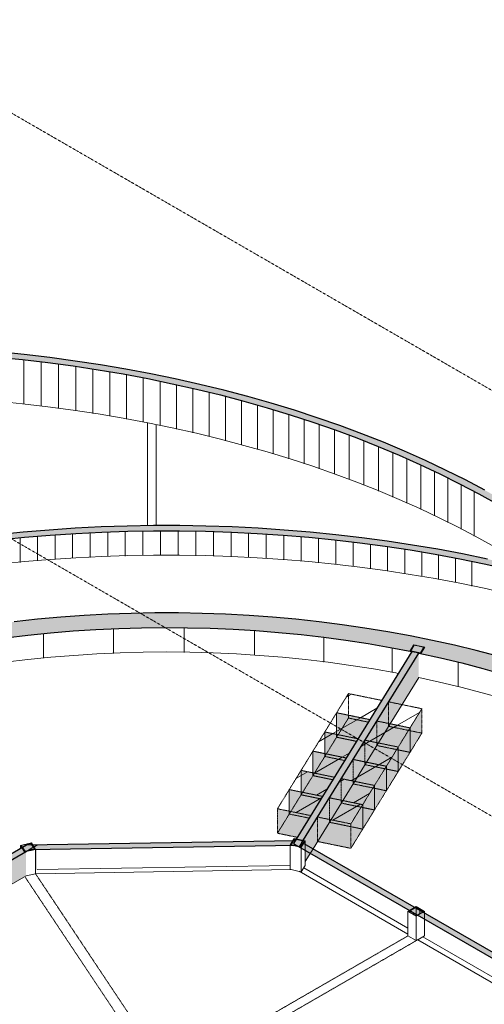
# Model space of a CAD drawing. Header units: millimetres. Extents: x 2807 to 348062, y -35711 to 43067.
# Tile 122 of 191: x 117972 to 125871, y 4544 to 21280. Entities that reach past the tile are written whole.
import ezdxf

# ---------------------------------------------------------------- set-up
doc = ezdxf.new("R2010")
doc.units = ezdxf.units.MM
for name, pattern in [('Hidden', [7.14375, 4.7625, -2.38125]), ('THO_hhidden', [2.5, 1.5, -1]), ('THO_hidden', [6, 3, -3])]:
    doc.linetypes.add(name, pattern=pattern)
doc.layers.add('A-DETL', color=7, linetype='Continuous', lineweight=13, true_color=0x00a600)
doc.layers.add('G-ANNO-SYMB', color=7, linetype='THO_hidden', lineweight=13, true_color=0xff8040)
for name, color, linetype, lineweight in [('A-FLOR', 7, 'Continuous', 18), ('A-GENM', 7, 'Continuous', 13), ('A-WALL', 7, 'Continuous', 25), ('A-WALL-PATT', 7, 'Continuous', 25), ('I-WALL', 7, 'Continuous', 18), ('S-COLS', 7, 'Continuous', 13)]:
    doc.layers.add(name, color=color, linetype=linetype, lineweight=lineweight)
pattern_1 = [(30, (3507, 1220.57), (-424.264, 244.949), [])]
pattern_2 = [(30, (89894.75, 1220.57), (-424.264, 244.949), [])]
pattern_3 = [(30, (3507.014, 1220.566), (-42.42629, 24.494494), []), (30, (3507.014, 1244.815), (-42.42629, 24.494494), [])]

# ---------------------------------------------------------------- blocks, each defined once
blk = doc.blocks.new('NLRS_01_GM_WPB_dummy placeholder_gen_tho - kast 600x600x2100-1975651-01 isometrie 1e verdieping _plotview_')
at = {"layer": 'A-GENM', "true_color": 0x808080}
h = blk.add_hatch(dxfattribs=at)
h.set_pattern_fill('FP_12', color=8, style=0, pattern_type=2)
h.set_pattern_definition(pattern_1)
h.paths.add_polyline_path([(38220, 9243), (38421, 9569), (37856, 9685), (37655, 9359)])
at = {"layer": 'A-GENM', "linetype": 'THO_hhidden', "true_color": 0xdcf8f8, "transparency": 33554636}
for points in [[(38220, 8827), (38421, 9153), (38421, 9569), (38220, 9243), (38220, 8946)], [(38220, 8827), (38220, 9243), (37655, 9359), (37655, 8943), (37984, 8875)]]:
    blk.add_hatch(color=7, dxfattribs=at).paths.add_polyline_path(points)
at = {"layer": 'A-GENM', "linetype": 'THO_hhidden'}
for p, q in [((37856, 9685), (37655, 9359)), ((38421, 9569), (37856, 9685)), ((38220, 9243), (38421, 9569)), ((38421, 9569), (38421, 9153)), ((37655, 9359), (38220, 9243)), ((38220, 8827), (38220, 9243)), ((38421, 9153), (38220, 8827))]:
    blk.add_line(p, q, dxfattribs=at)
at = {"layer": 'A-GENM', "color": 9, "linetype": 'THO_hhidden', "true_color": 0xb0c6c6}
for p, q in [((37856, 9685), (37856, 9318)), ((37655, 9359), (37655, 8991)), ((38220, 9195), (38421, 9153)), ((38220, 8827), (38019, 8868))]:
    blk.add_line(p, q, dxfattribs=at)
at = {"layer": 'A-GENM', "color": 254, "linetype": 'THO_hhidden', "true_color": 0xd3eeee}
for p, q in [((37681, 8986), (37856, 9269)), ((37856, 9318), (37856, 9269)), ((37856, 9269), (38220, 9195)), ((37655, 8991), (37655, 8943)), ((38019, 8868), (37655, 8943))]:
    blk.add_line(p, q, dxfattribs=at)
at = {"layer": 'A-GENM', "color": 7, "linetype": 'THO_hhidden', "true_color": 0xdaf6f6}
blk.add_line((37655, 8943), (37681, 8986), dxfattribs=at)
blk = doc.blocks.new('NLRS_01_GM_WPB_dummy placeholder_gen_tho - kast 600x600x2100-V349-01 isometrie 1e verdieping _plotview_')
at = {"layer": 'A-GENM', "true_color": 0x808080}
h = blk.add_hatch(dxfattribs=at)
h.set_pattern_fill('FP_12', color=8, style=0, pattern_type=2)
h.set_pattern_definition(pattern_1)
h.paths.add_polyline_path([(38019, 8917), (38220, 9243), (37655, 9359), (37454, 9033), (37984, 8924)])
at = {"layer": 'A-GENM', "linetype": 'THO_hhidden', "true_color": 0xdcf8f8, "transparency": 33554636}
for points in [[(38019, 8501), (38220, 8827), (38220, 9243), (38019, 8917)], [(38019, 8501), (38019, 8917), (37454, 9033), (37454, 8617), (37984, 8508)]]:
    blk.add_hatch(color=7, dxfattribs=at).paths.add_polyline_path(points)
at = {"layer": 'A-GENM', "linetype": 'THO_hhidden'}
for p, q in [((37655, 9359), (37454, 9033)), ((38220, 9243), (37655, 9359)), ((38019, 8917), (38220, 9243)), ((38220, 9243), (38220, 8827)), ((37454, 9033), (38019, 8917)), ((38019, 8501), (38019, 8917)), ((38220, 8827), (38019, 8501))]:
    blk.add_line(p, q, dxfattribs=at)
at = {"layer": 'A-GENM', "color": 9, "linetype": 'THO_hhidden', "true_color": 0xb0c6c6}
for p, q in [((37655, 9359), (37655, 8991)), ((37454, 9033), (37454, 8665)), ((38019, 8868), (38220, 8827)), ((38019, 8501), (37818, 8542))]:
    blk.add_line(p, q, dxfattribs=at)
at = {"layer": 'A-GENM', "color": 254, "linetype": 'THO_hhidden', "true_color": 0xd3eeee}
for p, q in [((37480, 8660), (37655, 8943)), ((37655, 8991), (37655, 8943)), ((37655, 8943), (38019, 8868)), ((37454, 8665), (37454, 8617)), ((37818, 8542), (37454, 8617))]:
    blk.add_line(p, q, dxfattribs=at)
at = {"layer": 'A-GENM', "color": 7, "linetype": 'THO_hhidden', "true_color": 0xdaf6f6}
blk.add_line((37454, 8617), (37480, 8660), dxfattribs=at)
blk = doc.blocks.new('NLRS_01_GM_WPB_dummy placeholder_gen_tho - kast 600x600x2100-V350-01 isometrie 1e verdieping _plotview_')
at = {"layer": 'A-GENM', "true_color": 0x808080}
h = blk.add_hatch(dxfattribs=at)
h.set_pattern_fill('FP_12', color=8, style=0, pattern_type=2)
h.set_pattern_definition(pattern_1)
h.paths.add_polyline_path([(37818, 8590), (38019, 8917), (37454, 9033), (37252, 8706), (37371, 8682)])
at = {"layer": 'A-GENM', "linetype": 'THO_hhidden', "true_color": 0xdcf8f8, "transparency": 33554636}
for points in [[(37818, 8174), (38019, 8501), (38019, 8917), (37818, 8590), (37818, 8248)], [(37818, 8174), (37818, 8590), (37252, 8706), (37252, 8290), (37460, 8248)]]:
    blk.add_hatch(color=7, dxfattribs=at).paths.add_polyline_path(points)
at = {"layer": 'A-GENM', "linetype": 'THO_hhidden'}
for p, q in [((37454, 9033), (37252, 8706)), ((38019, 8917), (37454, 9033)), ((37818, 8590), (38019, 8917)), ((38019, 8917), (38019, 8501)), ((37252, 8706), (37818, 8590)), ((37818, 8174), (37818, 8590)), ((38019, 8501), (37818, 8174))]:
    blk.add_line(p, q, dxfattribs=at)
at = {"layer": 'A-GENM', "color": 9, "linetype": 'THO_hhidden', "true_color": 0xb0c6c6}
for p, q in [((37454, 9033), (37454, 8665)), ((37252, 8706), (37252, 8339)), ((37818, 8542), (38019, 8501)), ((37818, 8174), (37616, 8216))]:
    blk.add_line(p, q, dxfattribs=at)
at = {"layer": 'A-GENM', "color": 254, "linetype": 'THO_hhidden', "true_color": 0xd3eeee}
for p, q in [((37279, 8333), (37454, 8617)), ((37454, 8665), (37454, 8617)), ((37454, 8617), (37818, 8542)), ((37252, 8339), (37252, 8290)), ((37616, 8216), (37252, 8290))]:
    blk.add_line(p, q, dxfattribs=at)
at = {"layer": 'A-GENM', "color": 7, "linetype": 'THO_hhidden', "true_color": 0xdaf6f6}
blk.add_line((37252, 8290), (37279, 8333), dxfattribs=at)
blk = doc.blocks.new('NLRS_01_GM_WPB_dummy placeholder_gen_tho - kast 600x600x2100-V351-01 isometrie 1e verdieping _plotview_')
at = {"layer": 'A-GENM', "true_color": 0x808080}
h = blk.add_hatch(dxfattribs=at)
h.set_pattern_fill('FP_12', color=8, style=0, pattern_type=2)
h.set_pattern_definition(pattern_1)
h.paths.add_polyline_path([(37616, 8264), (37818, 8590), (37252, 8706), (37051, 8380), (37371, 8314)])
at = {"layer": 'A-GENM', "linetype": 'THO_hhidden', "true_color": 0xdcf8f8, "transparency": 33554636}
for points in [[(37616, 7848), (37818, 8174), (37818, 8590), (37616, 8264), (37616, 7899)], [(37616, 7848), (37616, 8264), (37051, 8380), (37051, 7964), (37371, 7898)]]:
    blk.add_hatch(color=7, dxfattribs=at).paths.add_polyline_path(points)
at = {"layer": 'A-GENM', "linetype": 'THO_hhidden'}
for p, q in [((37252, 8706), (37051, 8380)), ((37818, 8590), (37252, 8706)), ((37616, 8264), (37818, 8590)), ((37818, 8590), (37818, 8174)), ((37051, 8380), (37616, 8264)), ((37616, 7848), (37616, 8264)), ((37818, 8174), (37616, 7848))]:
    blk.add_line(p, q, dxfattribs=at)
at = {"layer": 'A-GENM', "color": 9, "linetype": 'THO_hhidden', "true_color": 0xb0c6c6}
for p, q in [((37252, 8706), (37252, 8339)), ((37051, 8380), (37051, 8012)), ((37616, 8216), (37818, 8174)), ((37616, 7848), (37415, 7889))]:
    blk.add_line(p, q, dxfattribs=at)
at = {"layer": 'A-GENM', "color": 254, "linetype": 'THO_hhidden', "true_color": 0xd3eeee}
for p, q in [((37078, 8007), (37252, 8290)), ((37252, 8339), (37252, 8290)), ((37252, 8290), (37616, 8216)), ((37051, 8012), (37051, 7964)), ((37415, 7889), (37051, 7964))]:
    blk.add_line(p, q, dxfattribs=at)
at = {"layer": 'A-GENM', "color": 7, "linetype": 'THO_hhidden', "true_color": 0xdaf6f6}
blk.add_line((37051, 7964), (37078, 8007), dxfattribs=at)
blk = doc.blocks.new('NLRS_01_GM_WPB_dummy placeholder_gen_tho - kast 600x600x2100-V352-01 isometrie 1e verdieping _plotview_')
at = {"layer": 'A-GENM', "true_color": 0x808080}
h = blk.add_hatch(dxfattribs=at)
h.set_pattern_fill('FP_12', color=8, style=0, pattern_type=2)
h.set_pattern_definition(pattern_1)
h.paths.add_polyline_path([(37214, 7611), (37415, 7938), (36850, 8054), (36649, 7727), (36757, 7705)])
at = {"layer": 'A-GENM', "linetype": 'THO_hhidden', "true_color": 0xdcf8f8, "transparency": 33554636}
for points in [[(37214, 7195), (37415, 7522), (37415, 7938), (37214, 7611), (37214, 7200)], [(37214, 7195), (37214, 7611), (36649, 7727), (36649, 7311), (37189, 7200)]]:
    blk.add_hatch(color=7, dxfattribs=at).paths.add_polyline_path(points)
at = {"layer": 'A-GENM', "linetype": 'THO_hhidden'}
for p, q in [((36850, 8054), (36649, 7727)), ((37415, 7938), (36850, 8054)), ((37214, 7611), (37415, 7938)), ((37415, 7938), (37415, 7522)), ((36649, 7727), (37214, 7611)), ((36649, 7727), (36649, 7311)), ((37214, 7195), (37214, 7611)), ((37415, 7522), (37214, 7195)), ((37214, 7195), (36649, 7311))]:
    blk.add_line(p, q, dxfattribs=at)
at = {"layer": 'A-GENM', "color": 9, "linetype": 'THO_hhidden', "true_color": 0xb0c6c6}
for p, q in [((36850, 8054), (36850, 7638)), ((36649, 7311), (36850, 7638)), ((36850, 7638), (37415, 7522))]:
    blk.add_line(p, q, dxfattribs=at)
blk = doc.blocks.new('NLRS_01_GM_WPB_dummy placeholder_gen_tho - kast 600x600x2100-1649503-01 isometrie 1e verdieping _plotview_')
at = {"layer": 'A-GENM', "true_color": 0x808080}
h = blk.add_hatch(dxfattribs=at)
h.set_pattern_fill('FP_12', color=8, style=0, pattern_type=2)
h.set_pattern_definition(pattern_1)
h.paths.add_polyline_path([(37537, 9383), (37738, 9710), (37173, 9826), (36972, 9500), (37371, 9418)])
at = {"layer": 'A-GENM', "linetype": 'THO_hhidden', "true_color": 0xdcf8f8, "transparency": 33554636}
blk.add_hatch(color=7, dxfattribs=at).paths.add_polyline_path([(37310, 9014), (37537, 9383), (36972, 9500), (36972, 9084)])
at = {"layer": 'A-GENM', "linetype": 'THO_hhidden'}
for p, q in [((37173, 9826), (36972, 9500)), ((37738, 9710), (37173, 9826)), ((37537, 9383), (37738, 9710)), ((36972, 9500), (37537, 9383))]:
    blk.add_line(p, q, dxfattribs=at)
at = {"layer": 'A-GENM', "color": 9, "linetype": 'THO_hhidden', "true_color": 0xb0c6c6}
for p, q in [((37173, 9458), (37173, 9826)), ((36972, 9500), (36972, 9132))]:
    blk.add_line(p, q, dxfattribs=at)
at = {"layer": 'A-GENM', "color": 254, "linetype": 'THO_hhidden', "true_color": 0xd3eeee}
for p, q in [((36998, 9126), (37173, 9410)), ((37173, 9410), (37173, 9458)), ((37173, 9410), (37511, 9340)), ((36972, 9132), (36972, 9084)), ((37310, 9014), (36972, 9084))]:
    blk.add_line(p, q, dxfattribs=at)
at = {"layer": 'A-GENM', "color": 7, "linetype": 'THO_hhidden', "true_color": 0xdaf6f6}
blk.add_line((36972, 9084), (36998, 9126), dxfattribs=at)
blk = doc.blocks.new('NLRS_01_GM_WPB_dummy placeholder_gen_tho - kast 600x600x2100-V353-01 isometrie 1e verdieping _plotview_')
at = {"layer": 'A-GENM', "true_color": 0x808080}
h = blk.add_hatch(dxfattribs=at)
h.set_pattern_fill('FP_12', color=8, style=0, pattern_type=2)
h.set_pattern_definition(pattern_1)
h.paths.add_polyline_path([(37336, 9057), (37537, 9383), (36972, 9500), (36771, 9173)])
at = {"layer": 'A-GENM', "linetype": 'THO_hhidden', "true_color": 0xdcf8f8, "transparency": 33554636}
blk.add_hatch(color=7, dxfattribs=at).paths.add_polyline_path([(37108, 8688), (37336, 9057), (36771, 9173), (36771, 8757)])
at = {"layer": 'A-GENM', "linetype": 'THO_hhidden'}
for p, q in [((36972, 9500), (36771, 9173)), ((37537, 9383), (36972, 9500)), ((37336, 9057), (37537, 9383)), ((36771, 9173), (37336, 9057))]:
    blk.add_line(p, q, dxfattribs=at)
at = {"layer": 'A-GENM', "color": 9, "linetype": 'THO_hhidden', "true_color": 0xb0c6c6}
for p, q in [((36972, 9132), (36972, 9500)), ((36771, 9173), (36771, 8805))]:
    blk.add_line(p, q, dxfattribs=at)
at = {"layer": 'A-GENM', "color": 254, "linetype": 'THO_hhidden', "true_color": 0xd3eeee}
for p, q in [((36797, 8800), (36972, 9084)), ((36972, 9084), (36972, 9132)), ((36972, 9084), (37310, 9014)), ((36771, 8805), (36771, 8757)), ((37108, 8688), (36771, 8757))]:
    blk.add_line(p, q, dxfattribs=at)
at = {"layer": 'A-GENM', "color": 7, "linetype": 'THO_hhidden', "true_color": 0xdaf6f6}
blk.add_line((36771, 8757), (36797, 8800), dxfattribs=at)
blk = doc.blocks.new('NLRS_01_GM_WPB_dummy placeholder_gen_tho - kast 600x600x2100-V354-01 isometrie 1e verdieping _plotview_')
at = {"layer": 'A-GENM', "true_color": 0x808080}
h = blk.add_hatch(dxfattribs=at)
h.set_pattern_fill('FP_12', color=8, style=0, pattern_type=2)
h.set_pattern_definition(pattern_1)
h.paths.add_polyline_path([(37135, 8731), (37336, 9057), (36771, 9173), (36569, 8847)])
at = {"layer": 'A-GENM', "linetype": 'THO_hhidden', "true_color": 0xdcf8f8, "transparency": 33554636}
blk.add_hatch(color=7, dxfattribs=at).paths.add_polyline_path([(36907, 8361), (37135, 8731), (36569, 8847), (36569, 8431)])
at = {"layer": 'A-GENM', "linetype": 'THO_hhidden'}
for p, q in [((36771, 9173), (36569, 8847)), ((37336, 9057), (36771, 9173)), ((37135, 8731), (37336, 9057)), ((36569, 8847), (37135, 8731))]:
    blk.add_line(p, q, dxfattribs=at)
at = {"layer": 'A-GENM', "color": 9, "linetype": 'THO_hhidden', "true_color": 0xb0c6c6}
for p, q in [((36771, 8805), (36771, 9173)), ((36569, 8847), (36569, 8479))]:
    blk.add_line(p, q, dxfattribs=at)
at = {"layer": 'A-GENM', "color": 254, "linetype": 'THO_hhidden', "true_color": 0xd3eeee}
for p, q in [((36596, 8474), (36771, 8757)), ((36771, 8757), (36771, 8805)), ((36771, 8757), (37108, 8688)), ((36569, 8479), (36569, 8431)), ((36907, 8361), (36569, 8431))]:
    blk.add_line(p, q, dxfattribs=at)
at = {"layer": 'A-GENM', "color": 7, "linetype": 'THO_hhidden', "true_color": 0xdaf6f6}
blk.add_line((36569, 8431), (36596, 8474), dxfattribs=at)
blk = doc.blocks.new('NLRS_01_GM_WPB_dummy placeholder_gen_tho - kast 600x600x2100-V355-01 isometrie 1e verdieping _plotview_')
at = {"layer": 'A-GENM', "true_color": 0x808080}
h = blk.add_hatch(dxfattribs=at)
h.set_pattern_fill('FP_12', color=8, style=0, pattern_type=2)
h.set_pattern_definition(pattern_1)
h.paths.add_polyline_path([(36933, 8404), (37135, 8731), (36569, 8847), (36368, 8520)])
at = {"layer": 'A-GENM', "linetype": 'THO_hhidden', "true_color": 0xdcf8f8, "transparency": 33554636}
blk.add_hatch(color=7, dxfattribs=at).paths.add_polyline_path([(36706, 8035), (36933, 8404), (36368, 8520), (36368, 8105), (36382, 8102)])
at = {"layer": 'A-GENM', "linetype": 'THO_hhidden'}
for p, q in [((36569, 8847), (36368, 8520)), ((37135, 8731), (36569, 8847)), ((36933, 8404), (37135, 8731)), ((36368, 8520), (36933, 8404))]:
    blk.add_line(p, q, dxfattribs=at)
at = {"layer": 'A-GENM', "color": 9, "linetype": 'THO_hhidden', "true_color": 0xb0c6c6}
for p, q in [((36569, 8479), (36569, 8847)), ((36368, 8520), (36368, 8153))]:
    blk.add_line(p, q, dxfattribs=at)
at = {"layer": 'A-GENM', "color": 254, "linetype": 'THO_hhidden', "true_color": 0xd3eeee}
for p, q in [((36395, 8147), (36569, 8431)), ((36569, 8431), (36569, 8479)), ((36569, 8431), (36907, 8361)), ((36368, 8153), (36368, 8105)), ((36706, 8035), (36368, 8105))]:
    blk.add_line(p, q, dxfattribs=at)
at = {"layer": 'A-GENM', "color": 7, "linetype": 'THO_hhidden', "true_color": 0xdaf6f6}
blk.add_line((36368, 8105), (36395, 8147), dxfattribs=at)
blk = doc.blocks.new('NLRS_01_GM_WPB_dummy placeholder_gen_tho - kast 600x600x2100-V356-01 isometrie 1e verdieping _plotview_')
at = {"layer": 'A-GENM', "true_color": 0x808080}
h = blk.add_hatch(dxfattribs=at)
h.set_pattern_fill('FP_12', color=8, style=0, pattern_type=2)
h.set_pattern_definition(pattern_1)
h.paths.add_polyline_path([(36531, 7752), (36732, 8078), (36167, 8194), (35966, 7868), (36144, 7831)])
at = {"layer": 'A-GENM', "linetype": 'THO_hhidden', "true_color": 0xdcf8f8, "transparency": 33554636}
blk.add_hatch(color=7, dxfattribs=at).paths.add_polyline_path([(36303, 7382), (36531, 7752), (35966, 7868), (35966, 7452), (36266, 7390)])
at = {"layer": 'A-GENM', "linetype": 'THO_hhidden'}
for p, q in [((36167, 8194), (35966, 7868)), ((36732, 8078), (36167, 8194)), ((36531, 7752), (36732, 8078)), ((35966, 7868), (36531, 7752)), ((35966, 7868), (35966, 7452)), ((36303, 7382), (35966, 7452))]:
    blk.add_line(p, q, dxfattribs=at)
at = {"layer": 'A-GENM', "color": 9, "linetype": 'THO_hhidden', "true_color": 0xb0c6c6}
for p, q in [((36167, 7778), (36167, 8194)), ((35966, 7452), (36167, 7778)), ((36167, 7778), (36504, 7709))]:
    blk.add_line(p, q, dxfattribs=at)
blk = doc.blocks.new('FP_408-01 isometrie 1e verdieping _plotview_')
at = {"layer": 'A-WALL-PATT', "color": 8, "lineweight": 13, "true_color": 0x808080}
for p, q in [((33180, 10509), (33180, 10925)), ((34378, 10526), (34378, 10942)), ((35574, 10476), (35574, 10892)), ((31989, 10426), (31989, 10842)), ((36756, 10362), (36756, 10778)), ((30818, 10279), (30818, 10695)), ((37914, 10183), (37914, 10599)), ((29677, 10068), (29677, 10484)), ((28575, 9795), (28575, 10211)), ((39037, 9941), (39037, 10357)), ((40115, 9639), (40115, 10055)), ((27523, 9463), (27523, 9879)), ((41139, 9279), (41139, 9695)), ((26531, 9075), (26531, 9491)), ((42099, 8864), (42099, 9280)), ((25607, 8634), (25607, 9050)), ((42986, 8398), (42986, 8814))]:
    blk.add_line(p, q, dxfattribs=at)
blk = doc.blocks.new('FP_414-01 isometrie 1e verdieping _plotview_')
at = {"layer": 'A-WALL-PATT', "color": 252, "lineweight": 13, "true_color": 0x9c978e}
for p, q in [((32781, 12141), (32781, 12557)), ((33080, 12154), (33080, 12570)), ((33380, 12164), (33380, 12580)), ((33679, 12170), (33679, 12586)), ((33979, 12173), (33979, 12589)), ((34279, 12172), (34279, 12588)), ((34579, 12168), (34579, 12584)), ((34878, 12161), (34878, 12577)), ((35178, 12151), (35178, 12567)), ((35476, 12137), (35476, 12553)), ((31591, 12056), (31591, 12472)), ((31888, 12083), (31888, 12498)), ((32185, 12105), (32185, 12521)), ((32483, 12125), (32483, 12541)), ((35775, 12119), (35775, 12535)), ((36072, 12099), (36072, 12515)), ((36369, 12075), (36369, 12491)), ((36665, 12047), (36665, 12463)), ((36961, 12017), (36961, 12433)), ((37255, 11983), (37255, 12399)), ((37547, 11946), (37547, 12362)), ((37839, 11905), (37839, 12321)), ((38129, 11861), (38129, 12277)), ((38418, 11814), (38418, 12230)), ((38704, 11764), (38704, 12180)), ((38990, 11711), (38990, 12127)), ((39273, 11654), (39273, 12070))]:
    blk.add_line(p, q, dxfattribs=at)
blk = doc.blocks.new('NLRS_28_SCO_UN_koker_gen_bcb - K200_200_12_5-V507-01 isometrie 1e verdieping _plotview_')
at = {"layer": 'S-COLS'}
h = blk.add_hatch(dxfattribs=at)
h.set_pattern_fill('FP_15', color=256, style=0, pattern_type=2)
h.set_pattern_definition(pattern_3)
h.paths.add_polyline_path([(38403, 10508), (38470, 10616), (38282, 10655), (38215, 10546)])
h.paths.add_polyline_path([(38396, 10517), (38231, 10551), (38290, 10646), (38454, 10612)])
at = {"layer": 'S-COLS', "lineweight": 18}
for p, q in [((38282, 10655), (38215, 10546)), ((38215, 10546), (38403, 10508)), ((38231, 10551), (38290, 10646)), ((38396, 10517), (38231, 10551)), ((38470, 10616), (38282, 10655)), ((38290, 10646), (38454, 10612)), ((38454, 10612), (38396, 10517)), ((38403, 10508), (38470, 10616))]:
    blk.add_line(p, q, dxfattribs=at)
blk = doc.blocks.new('NLRS_28_SCO_UN_koker_gen_bcb - K200_200_12_5-V513-01 isometrie 1e verdieping _plotview_')
at = {"layer": 'S-COLS'}
h = blk.add_hatch(dxfattribs=at)
h.set_pattern_fill('FP_15', color=256, style=0, pattern_type=2)
h.set_pattern_definition(pattern_3)
h.paths.add_polyline_path([(38325, 6042), (38466, 6123), (38325, 6205), (38184, 6123)])
h.paths.add_polyline_path([(38325, 6052), (38201, 6123), (38325, 6195), (38449, 6123)])
at = {"layer": 'S-COLS', "lineweight": 18}
for p, q in [((38325, 6205), (38184, 6123)), ((38201, 6123), (38325, 6195)), ((38466, 6123), (38325, 6205)), ((38325, 6195), (38449, 6123)), ((38184, 6123), (38325, 6042)), ((38325, 6052), (38201, 6123)), ((38325, 6042), (38466, 6123)), ((38449, 6123), (38325, 6052))]:
    blk.add_line(p, q, dxfattribs=at)
at = {"layer": 'S-COLS'}
for p, q in [((38325, 6174), (38325, 6195)), ((38184, 5707), (38184, 6123)), ((38325, 6042), (38325, 5626)), ((38466, 6093), (38466, 6123)), ((38325, 5626), (38184, 5707)), ((38351, 5641), (38325, 5626))]:
    blk.add_line(p, q, dxfattribs=at)
at = {"layer": 'S-COLS', "color": 252, "true_color": 0x879191}
for p, q in [((38325, 6072), (38325, 6174)), ((38466, 5991), (38466, 6093))]:
    blk.add_line(p, q, dxfattribs=at)
at = {"layer": 'S-COLS', "color": 253, "true_color": 0xa1a1a1}
for p, q in [((38325, 6052), (38325, 6072)), ((38466, 5707), (38466, 5991)), ((38466, 5707), (38351, 5641))]:
    blk.add_line(p, q, dxfattribs=at)
at = {"layer": 'S-COLS', "linetype": 'Hidden'}
blk.add_line((38387, 6159), (38387, 6139), dxfattribs=at)
at = {"layer": 'S-COLS', "color": 252, "linetype": 'Hidden', "true_color": 0x879191}
blk.add_line((38387, 6139), (38387, 6088), dxfattribs=at)
blk = doc.blocks.new('NLRS_28_SCO_UN_koker_gen_bcb - K200_200_12_5-V536-01 isometrie 1e verdieping _plotview_')
at = {"layer": 'S-COLS'}
h = blk.add_hatch(dxfattribs=at)
h.set_pattern_fill('FP_15', color=256, style=0, pattern_type=2)
h.set_pattern_definition(pattern_3)
h.paths.add_polyline_path([(31668, 7137), (31855, 7178), (31783, 7286), (31596, 7245), (31626, 7200)])
h.paths.add_polyline_path([(31675, 7146), (31612, 7241), (31776, 7277), (31838, 7183)])
at = {"layer": 'S-COLS', "lineweight": 18}
for p, q in [((31783, 7286), (31596, 7245)), ((31596, 7245), (31668, 7137)), ((31612, 7241), (31776, 7277)), ((31675, 7146), (31612, 7241)), ((31776, 7277), (31838, 7183)), ((31855, 7178), (31783, 7286)), ((31668, 7137), (31855, 7178)), ((31838, 7183), (31675, 7146))]:
    blk.add_line(p, q, dxfattribs=at)
at = {"layer": 'S-COLS'}
for p, q in [((31596, 7189), (31596, 7245)), ((31776, 7249), (31776, 7277)), ((31855, 6762), (31693, 6727))]:
    blk.add_line(p, q, dxfattribs=at)
at = {"layer": 'S-COLS', "linetype": 'Hidden'}
blk.add_line((31694, 7259), (31694, 7245), dxfattribs=at)
at = {"layer": 'S-COLS', "color": 253, "true_color": 0xa1a1a1}
blk.add_line((31855, 7178), (31855, 6762), dxfattribs=at)
blk = doc.blocks.new('NLRS_28_SCO_UN_koker_gen_bcb - K200_200_12_5-V537-01 isometrie 1e verdieping _plotview_')
at = {"layer": 'S-COLS'}
h = blk.add_hatch(dxfattribs=at)
h.set_pattern_fill('FP_15', color=256, style=0, pattern_type=2)
h.set_pattern_definition(pattern_3)
h.paths.add_polyline_path([(36371, 7213), (36438, 7322), (36250, 7360), (36183, 7252)])
h.paths.add_polyline_path([(36364, 7222), (36199, 7256), (36257, 7351), (36422, 7317)])
at = {"layer": 'S-COLS', "lineweight": 18}
for p, q in [((36250, 7360), (36183, 7252)), ((36183, 7252), (36336, 7220)), ((36199, 7256), (36257, 7351)), ((36364, 7222), (36199, 7256)), ((36438, 7322), (36250, 7360)), ((36257, 7351), (36422, 7317)), ((36338, 7220), (36371, 7213)), ((36422, 7317), (36364, 7222)), ((36371, 7213), (36438, 7322))]:
    blk.add_line(p, q, dxfattribs=at)
at = {"layer": 'S-COLS', "color": 253, "true_color": 0xa1a1a1}
for p, q in [((36183, 6836), (36183, 7248)), ((36371, 7200), (36371, 6797)), ((36438, 6906), (36438, 7162)), ((36438, 6906), (36371, 6797)), ((36197, 6833), (36183, 6836)), ((36371, 6797), (36338, 6804))]:
    blk.add_line(p, q, dxfattribs=at)
at = {"layer": 'S-COLS'}
for p, q in [((36257, 7322), (36257, 7351)), ((36438, 7264), (36438, 7322)), ((36338, 6804), (36197, 6833))]:
    blk.add_line(p, q, dxfattribs=at)
at = {"layer": 'S-COLS', "color": 252, "true_color": 0x879191}
for p, q in [((36257, 7308), (36257, 7322)), ((36371, 7213), (36371, 7200)), ((36438, 7162), (36438, 7264))]:
    blk.add_line(p, q, dxfattribs=at)
at = {"layer": 'S-COLS', "color": 7, "true_color": 0xeeefef}
blk.add_line((36257, 7250), (36257, 7266), dxfattribs=at)
at = {"layer": 'S-COLS', "color": 7, "true_color": 0xf2f2f2}
blk.add_line((36257, 7244), (36257, 7250), dxfattribs=at)
blk = doc.blocks.new('FP_612-01 isometrie 1e verdieping _plotview_')
at = {"layer": 'A-WALL-PATT', "color": 252, "lineweight": 13, "true_color": 0x9c978e}
for p, q in [((31657, 14744), (31657, 15495)), ((31951, 14710), (31951, 15461)), ((32244, 14673), (32244, 15423)), ((32536, 14632), (32536, 15383)), ((32826, 14589), (32826, 15339)), ((33114, 14542), (33114, 15292)), ((33401, 14491), (33401, 15242)), ((33686, 14438), (33686, 15189)), ((33970, 14381), (33970, 15132)), ((34251, 14322), (34251, 15072)), ((34530, 14259), (34530, 15009)), ((34808, 14193), (34808, 14943)), ((35082, 14123), (35082, 14874)), ((35355, 14051), (35355, 14802)), ((35625, 13976), (35625, 14727)), ((35892, 13898), (35892, 14649)), ((36157, 13817), (36157, 14567)), ((36419, 13732), (36419, 14483)), ((36678, 13645), (36678, 14396)), ((36934, 13555), (36934, 14306)), ((37187, 13462), (37187, 14213)), ((37437, 13367), (37437, 14117)), ((37684, 13268), (37684, 14019)), ((37927, 13167), (37927, 13918)), ((38167, 13063), (38167, 13814)), ((38403, 12957), (38403, 13707)), ((38636, 12847), (38636, 13598)), ((38865, 12736), (38865, 13486)), ((39090, 12621), (39090, 13372)), ((39311, 12504), (39311, 13255))]:
    blk.add_line(p, q, dxfattribs=at)
blk = doc.blocks.new('NLRS_28_SCO_UN_houten kolom rond_gen_bcb - rond 150-V614-01 isometrie 1e verdieping _plotview_')
at = {"layer": 'S-COLS'}
for p, q in [((33756, 14430), (33756, 12678)), ((33906, 12680), (33906, 14399))]:
    blk.add_line(p, q, dxfattribs=at)

msp = doc.modelspace()

# ---------------------------------------------------------------- hatches: boundary and pattern name
at = {"layer": 'A-GENM', "true_color": 0x808080}
h = msp.add_hatch(dxfattribs=at)
h.set_pattern_fill('FP_12', color=8, style=0, pattern_type=2)
h.set_pattern_definition(pattern_2)
h.paths.add_polyline_path([(123120, 8078), (123321, 8404), (122756, 8520), (122555, 8194)])
h = msp.add_hatch(dxfattribs=at)
h.set_pattern_fill('FP_12', color=8, style=0, pattern_type=2)
h.set_pattern_definition(pattern_2)
h.paths.add_polyline_path([(123803, 7938), (124004, 8264), (123439, 8380), (123238, 8054), (123758, 7947)])
at = {"layer": 'A-GENM', "true_color": 0xdcf8f8, "transparency": 33554636}
for points in [[(123803, 7522), (124004, 7848), (124004, 8264), (123803, 7938), (123803, 7550)], [(122892, 7709), (123120, 8078), (122555, 8194), (122555, 7778), (122770, 7734)], [(123803, 7522), (123803, 7938), (123238, 8054), (123238, 7638), (123758, 7531)]]:
    msp.add_hatch(color=7, dxfattribs=at).paths.add_polyline_path(points)
at = {"layer": 'A-WALL-PATT', "lineweight": 18, "true_color": 0x808080}
for points in [[(104136, 367), (104242, 428), (103934, 611), (103636, 799), (103347, 991), (103068, 1188), (102798, 1390), (102539, 1596), (102290, 1807), (102051, 2021), (101824, 2239), (101607, 2461), (101401, 2686), (101206, 2915), (101023, 3147), (100851, 3381), (100691, 3619), (100543, 3858), (100406, 4101), (100282, 4345), (100170, 4592), (100070, 4840), (99982, 5089), (99907, 5340), (99844, 5593), (99794, 5846), (99756, 6099), (99731, 6354), (99718, 6608), (99718, 6864), (99731, 7118), (99756, 7372), (99794, 7626), (99844, 7879), (99907, 8131), (99982, 8382), (100070, 8632), (100170, 8880), (100282, 9126), (100406, 9371), (100550, 9626), (100712, 9884), (100885, 10137), (101050, 10360), (101238, 10594), (101437, 10825), (101636, 11041), (101869, 11276), (102102, 11496), (102347, 11713), (102539, 11875), (102798, 12081), (103068, 12283), (103347, 12480), (103636, 12673), (103934, 12861), (104242, 13043), (104558, 13221), (104883, 13393), (105217, 13560), (105558, 13721), (105908, 13877), (106265, 14026), (106629, 14170), (107000, 14308), (107378, 14439), (107806, 14578), (108153, 14684), (108549, 14796), (108950, 14902), (109356, 15001), (109768, 15093), (110260, 15193), (110603, 15258), (111026, 15330), (111453, 15394), (111883, 15452), (112315, 15503), (112750, 15546), (113187, 15582), (113625, 15611), (114065, 15633), (114505, 15648), (114946, 15655), (115389, 15655), (115835, 15647), (116280, 15633), (116723, 15610), (117166, 15581), (117623, 15542), (118046, 15499), (118483, 15448), (118917, 15389), (119348, 15323), (119775, 15249), (120199, 15169), (120620, 15081), (121034, 14987), (121488, 14874), (121849, 14778), (122249, 14663), (122643, 14541), (123031, 14413), (123412, 14279), (123787, 14137), (124155, 13990), (124521, 13834), (124868, 13677), (125117, 13560), (125450, 13393), (125775, 13221), (126092, 13043), (126198, 13104), (125878, 13284), (125550, 13458), (125213, 13626), (124775, 13830), (124426, 13984), (124069, 14131), (123704, 14273), (123333, 14409), (122955, 14539), (122531, 14675), (122181, 14780), (121745, 14902), (121384, 14996), (120977, 15094), (120566, 15185), (120077, 15284), (119731, 15348), (119307, 15419), (118881, 15483), (118451, 15540), (118018, 15590), (117584, 15634), (117147, 15669), (116709, 15698), (116269, 15720), (115828, 15734), (115387, 15742), (114944, 15742), (114499, 15734), (114054, 15720), (113610, 15698), (113167, 15668), (112714, 15630), (112287, 15588), (111851, 15537), (111417, 15478), (110876, 15394), (110500, 15330), (110119, 15258), (109715, 15175), (109300, 15081), (108890, 14981), (108484, 14874), (108084, 14761), (107690, 14641), (107303, 14514), (106921, 14381), (106546, 14242), (106178, 14097), (105818, 13946), (105465, 13789), (105120, 13626), (104784, 13458), (104455, 13284), (104136, 13104), (103825, 12920), (103524, 12731), (103232, 12536), (102897, 12297), (102678, 12133), (102357, 11875), (102112, 11665), (101876, 11451), (101651, 11233), (101465, 11041), (101234, 10785), (101041, 10557), (100851, 10313), (100690, 10090), (100532, 9853), (100401, 9641), (100250, 9371), (100127, 9126), (100016, 8880), (99907, 8604), (99830, 8382), (99755, 8131), (99693, 7879), (99643, 7626), (99606, 7372), (99581, 7118), (99568, 6851), (99568, 6607), (99581, 6350), (99606, 6093), (99645, 5837), (99695, 5581), (99759, 5327), (99835, 5073), (99923, 4821), (100024, 4571), (100137, 4322), (100272, 4058), (100401, 3831), (100550, 3588), (100712, 3349), (100885, 3112), (101070, 2878), (101267, 2647), (101475, 2419), (101694, 2195), (101924, 1975), (102165, 1759), (102416, 1546), (102678, 1338), (102950, 1135), (103232, 935), (103524, 741), (103825, 552), (104033, 428)], [(109439, -2695), (109545, -2633), (109238, -2451), (108884, -2226), (108650, -2071), (108371, -1873), (108102, -1672), (107806, -1435), (107593, -1255), (107355, -1041), (107127, -823), (106910, -601), (106704, -376), (106497, -131), (106326, 85), (106154, 319), (105965, 604), (105846, 797), (105710, 1039), (105585, 1283), (105473, 1530), (105373, 1778), (105285, 2028), (105210, 2279), (105147, 2531), (105097, 2784), (105059, 3038), (105034, 3292), (105022, 3547), (105022, 3803), (105034, 4058), (105059, 4310), (105097, 4564), (105147, 4817), (105210, 5069), (105285, 5320), (105373, 5570), (105473, 5818), (105585, 6065), (105710, 6309), (105854, 6564), (106015, 6822), (106189, 7076), (106354, 7298), (106541, 7532), (106740, 7763), (106950, 7990), (107172, 8214), (107406, 8435), (107650, 8651), (107842, 8813), (108102, 9020), (108371, 9221), (108650, 9418), (108992, 9644), (109238, 9799), (109545, 9981), (109862, 10159), (110260, 10368), (110520, 10498), (110862, 10659), (111211, 10815), (111568, 10965), (111932, 11108), (112304, 11246), (112714, 11388), (113066, 11503), (113456, 11622), (113852, 11734), (114253, 11840), (114660, 11939), (115168, 12052), (115486, 12117), (115906, 12196), (116329, 12268), (116756, 12332), (117186, 12390), (117623, 12441), (118053, 12484), (118490, 12520), (118928, 12549), (119368, 12571), (119808, 12586), (120249, 12593), (120693, 12593), (121138, 12586), (121583, 12571), (122027, 12548), (122531, 12514), (122910, 12482), (123350, 12437), (123786, 12386), (124220, 12327), (124651, 12261), (125078, 12188), (125502, 12107), (125922, 12020), (126362, 11919), (126747, 11824), (127152, 11716), (127552, 11601), (127946, 11479), (128334, 11351), (128716, 11217), (129091, 11076), (129458, 10928), (129819, 10775), (130172, 10615), (130420, 10498), (130753, 10331), (131078, 10159), (131395, 9981), (131501, 10043), (131181, 10222), (130853, 10396), (130516, 10564), (130078, 10769), (129729, 10922), (129372, 11069), (129008, 11211), (128636, 11347), (128259, 11477), (127874, 11601), (127440, 11731), (127048, 11840), (126666, 11939), (126213, 12047), (125869, 12124), (125454, 12208), (124986, 12294), (124611, 12357), (124184, 12421), (123754, 12479), (123322, 12529), (122887, 12572), (122450, 12608), (122012, 12636), (121572, 12658), (121132, 12672), (120691, 12680), (120247, 12680), (119802, 12672), (119357, 12658), (118913, 12636), (118471, 12606), (118030, 12570), (117591, 12526), (117154, 12475), (116720, 12417), (116179, 12332), (115803, 12268), (115422, 12196), (115018, 12113), (114603, 12019), (114193, 11919), (113788, 11812), (113388, 11699), (112994, 11579), (112606, 11452), (112224, 11320), (111849, 11181), (111482, 11035), (111121, 10884), (110768, 10727), (110424, 10564), (110087, 10396), (109759, 10222), (109439, 10043), (109129, 9858), (108791, 9644), (108536, 9474), (108254, 9275), (107982, 9071), (107661, 8813), (107415, 8603), (107180, 8389), (106955, 8171), (106740, 7949), (106537, 7724), (106344, 7495), (106154, 7251), (105993, 7029), (105835, 6791), (105704, 6579), (105553, 6309), (105430, 6065), (105319, 5818), (105220, 5570), (105133, 5320), (105059, 5069), (104996, 4817), (104947, 4564), (104909, 4310), (104884, 4056), (104872, 3801), (104872, 3545), (104884, 3288), (104910, 3031), (104948, 2775), (104999, 2520), (105062, 2265), (105138, 2012), (105227, 1759), (105327, 1509), (105441, 1260), (105566, 1013), (105704, 769), (105854, 526), (106015, 287), (106189, 50), (106374, -184), (106578, -424), (106778, -642), (106997, -866), (107227, -1087), (107468, -1303), (107735, -1528), (107982, -1724), (108254, -1927), (108536, -2126), (108827, -2321), (109129, -2510), (109336, -2633)], [(111560, 8818), (111841, 8975), (112146, 9135), (112458, 9288), (112779, 9435), (113139, 9590), (113459, 9718), (113786, 9841), (114130, 9960), (114483, 10075), (114842, 10182), (115168, 10273), (115576, 10377), (115951, 10464), (116329, 10544), (116712, 10617), (117098, 10682), (117352, 10722), (117730, 10774), (118112, 10820), (118495, 10859), (118881, 10890), (119268, 10915), (119656, 10933), (120077, 10945), (120434, 10949), (120824, 10946), (121304, 10932), (121601, 10919), (121988, 10896), (122374, 10865), (122758, 10828), (123140, 10783), (123519, 10732), (123895, 10675), (124372, 10590), (124756, 10515), (125124, 10434), (125599, 10318), (125848, 10253), (126213, 10149), (126551, 10045), (126893, 9932), (127229, 9813), (127559, 9688), (127881, 9557), (128197, 9420), (128505, 9278), (128805, 9130), (129150, 8946), (129380, 8818), (129684, 8993), (129380, 9163), (129096, 9312), (128794, 9462), (128395, 9644), (128161, 9746), (127834, 9880), (127440, 10029), (127158, 10130), (126810, 10246), (126457, 10356), (126098, 10459), (125733, 10556), (125364, 10646), (124986, 10731), (124611, 10807), (124228, 10877), (123758, 10953), (123453, 10997), (123061, 11047), (122667, 11089), (122270, 11125), (121872, 11153), (121472, 11175), (121072, 11189), (120671, 11196), (120269, 11196), (119868, 11189), (119468, 11175), (119068, 11153), (118670, 11125), (118273, 11089), (117834, 11041), (117487, 10997), (116976, 10920), (116603, 10857), (116235, 10788), (115870, 10712), (115510, 10630), (115154, 10542), (114804, 10448), (114459, 10348), (114119, 10243), (113782, 10130), (113441, 10008), (113036, 9852), (112714, 9718), (112423, 9590), (112101, 9439), (111840, 9310), (111487, 9123), (111256, 8993), (111545, 8827)]]:
    msp.add_hatch(color=8, dxfattribs=at).paths.add_polyline_path(points)
at = {"layer": 'A-WALL-PATT', "lineweight": 18, "true_color": 0xafafaf}
for points in [[(122724, 7221), (124756, 10515), (124638, 10539), (122626, 7277), (122673, 7250)], [(117642, 6889), (118268, 7251), (118086, 7248), (117553, 6940), (117623, 6900)]]:
    msp.add_hatch(color=253, dxfattribs=at).paths.add_polyline_path(points)
at = {"layer": 'A-WALL-PATT', "true_color": 0xf0f0f0}
h = msp.add_hatch(color=7, dxfattribs=at)
h.paths.add_polyline_path([(122826, 6970), (124755, 10099), (124756, 10515), (122791, 7329), (122826, 7322), (122826, 6982)])
h.paths.add_polyline_path([(122751, 7222), (122786, 7279), (122786, 7322), (122728, 7227)])
h = msp.add_hatch(color=7, dxfattribs=at)
h.paths.add_polyline_path([(117642, 6473), (118081, 6727), (118081, 7143), (117642, 6889), (117642, 6502)])
h.paths.add_polyline_path([(118242, 6820), (118268, 6835), (118268, 7251), (118215, 7220), (118242, 7176), (118242, 6835)])
h.paths.add_polyline_path([(118103, 7155), (118205, 7178), (118205, 7214), (118140, 7176)])
at = {"layer": 'A-WALL-PATT', "lineweight": 18, "true_color": 0xd7e6e6, "transparency": 33554593}
for points in [[(118140, 7176), (122673, 7250), (122626, 7277), (122654, 7322), (118268, 7251), (118181, 7200)], [(126366, 5118), (126454, 5169), (122770, 7296), (122724, 7221), (126213, 5206)]]:
    msp.add_hatch(color=254, dxfattribs=at).paths.add_polyline_path(points)

# ---------------------------------------------------------------- linework, layer by layer
at = {"layer": 'A-DETL', "color": 7, "linetype": 'THO_hhidden', "lineweight": 18}
for p, q in [((118060, 6714), (120348, 3281)), ((118242, 6762), (120349, 3600)), ((124571, 5707), (120592, 3410)), ((124739, 5641), (120588, 3244))]:
    msp.add_line(p, q, dxfattribs=at)
at = {"layer": 'A-DETL', "color": 253, "linetype": 'THO_hhidden', "lineweight": 18, "true_color": 0xa1a1a1}
msp.add_line((124828, 5692), (124739, 5641), dxfattribs=at)
at = {"layer": 'A-FLOR'}
msp.add_polyline3d([(126280, 11523, 0), (125869, 11616, 0), (125454, 11701, 0), (125034, 11780, 0), (124611, 11852, 0), (124184, 11916, 0), (123754, 11974, 0), (123322, 12025, 0), (122887, 12068, 0), (122450, 12104, 0), (122012, 12134, 0), (121572, 12155, 0), (121132, 12170, 0), (120691, 12177, 0), (120249, 12177, 0), (119808, 12170, 0), (119368, 12155, 0), (118928, 12134, 0), (118490, 12104, 0), (118053, 12068, 0), (117618, 12025, 0)], dxfattribs=at)
at = {"layer": 'A-GENM', "linetype": 'THO_hhidden'}
for p, q in [((122756, 8520), (122555, 8194)), ((123321, 8404), (122756, 8520)), ((123120, 8078), (123321, 8404)), ((123439, 8380), (123238, 8054)), ((124004, 8264), (123439, 8380)), ((123803, 7938), (124004, 8264)), ((124004, 8264), (124004, 7848)), ((122555, 8194), (123120, 8078)), ((123238, 8054), (123803, 7938)), ((123803, 7522), (123803, 7938)), ((124004, 7848), (123803, 7522))]:
    msp.add_line(p, q, dxfattribs=at)
at = {"layer": 'A-GENM', "color": 9, "linetype": 'THO_hhidden', "true_color": 0xb0c6c6}
for p, q in [((122756, 8153), (122756, 8520)), ((123439, 8380), (123439, 8012)), ((122555, 8194), (122555, 7778)), ((123238, 8054), (123238, 7638)), ((123803, 7889), (124004, 7848)), ((122892, 7709), (122555, 7778)), ((123803, 7522), (123238, 7638))]:
    msp.add_line(p, q, dxfattribs=at)
at = {"layer": 'A-GENM', "color": 254, "linetype": 'THO_hhidden', "true_color": 0xd3eeee}
for p, q in [((122555, 7778), (122756, 8105)), ((122756, 8105), (122756, 8153)), ((122756, 8105), (123093, 8035)), ((123238, 7638), (123439, 7964)), ((123439, 8012), (123439, 7964)), ((123439, 7964), (123803, 7889))]:
    msp.add_line(p, q, dxfattribs=at)
at = {"layer": 'A-WALL'}
for p, q in [((118268, 7251), (118140, 7176)), ((122654, 7322), (122626, 7277)), ((122626, 7277), (122673, 7250)), ((122770, 7296), (122724, 7221))]:
    msp.add_line(p, q, dxfattribs=at)
msp.add_polyline3d([(124756, 10515, 0), (124697, 10527, 0), (124638, 10539, 0)], dxfattribs=at)
at = {"layer": 'G-ANNO-SYMB'}
for p, q in [((174724, -13153), (115085, 21280)), ((174724, -20391), (115085, 14042))]:
    msp.add_line(p, q, dxfattribs=at)
at = {"layer": 'I-WALL', "lineweight": 25}
for p, q in [((124638, 10539), (122654, 7322)), ((122770, 7296), (124756, 10515)), ((118086, 7248), (117642, 6991)), ((122654, 7322), (118086, 7248)), ((118140, 7176), (122673, 7250)), ((122673, 7250), (127895, 4235)), ((127895, 4337), (122770, 7296)), ((117642, 6889), (118140, 7176))]:
    msp.add_line(p, q, dxfattribs=at)
at = {"layer": 'I-WALL'}
for p, q in [((124270, 9312), (124756, 10099)), ((122673, 7238), (122673, 7250)), ((118140, 7176), (118140, 7163)), ((117642, 6473), (118081, 6727)), ((118241, 6762), (122585, 6833)), ((122724, 6805), (124571, 5738)), ((124739, 5641), (126268, 4758))]:
    msp.add_line(p, q, dxfattribs=at)
at = {"layer": 'I-WALL', "color": 254, "true_color": 0xd3eeee}
msp.add_line((122959, 7187), (124270, 9312), dxfattribs=at)
at = {"layer": 'I-WALL', "color": 254, "true_color": 0xd2d6d6}
msp.add_line((122654, 7250), (122654, 7261), dxfattribs=at)
at = {"layer": 'I-WALL', "color": 254, "true_color": 0xdcdcdc}
msp.add_line((122654, 7242), (122654, 7250), dxfattribs=at)
at = {"layer": 'I-WALL', "color": 252, "true_color": 0x879191}
msp.add_line((122770, 7253), (122770, 7296), dxfattribs=at)
at = {"layer": 'I-WALL', "color": 253, "true_color": 0xa1a1a1}
for p, q in [((122826, 6970), (122959, 7187)), ((122570, 6905), (118268, 6835)), ((124571, 5840), (122800, 6863)), ((126268, 4860), (124828, 5692))]:
    msp.add_line(p, q, dxfattribs=at)
at = {"layer": 'I-WALL', "lineweight": 25}
for points in [[(125878, 13284, 0), (125550, 13458, 0), (125213, 13626, 0), (124868, 13789, 0), (124515, 13946, 0), (124155, 14097, 0), (123787, 14242, 0), (123412, 14381, 0), (123031, 14514, 0), (122643, 14641, 0), (122249, 14761, 0), (121849, 14874, 0), (121444, 14981, 0), (121034, 15081, 0), (120618, 15175, 0), (120199, 15261, 0), (119775, 15341, 0), (119348, 15413, 0), (118917, 15478, 0), (118483, 15537, 0), (118046, 15588, 0), (117607, 15632, 0)], [(117584, 15546, 0), (118018, 15503, 0), (118451, 15452, 0), (118881, 15394, 0), (119307, 15330, 0), (119731, 15258, 0), (120150, 15179, 0), (120566, 15093, 0), (120977, 15001, 0), (121384, 14902, 0), (121785, 14796, 0), (122181, 14684, 0), (122571, 14565, 0), (122955, 14439, 0), (123333, 14308, 0), (123704, 14170, 0), (124069, 14026, 0), (124426, 13877, 0), (124775, 13721, 0), (125117, 13560, 0), (125450, 13393, 0), (125775, 13221, 0), (126092, 13043, 0)], [(125922, 12113, 0), (125502, 12199, 0), (125078, 12279, 0), (124651, 12351, 0), (124220, 12417, 0), (123786, 12475, 0), (123349, 12526, 0), (122910, 12570, 0), (122469, 12606, 0), (122027, 12636, 0), (121583, 12658, 0), (121138, 12672, 0), (120693, 12680, 0), (120247, 12680, 0), (119802, 12672, 0), (119357, 12658, 0), (118913, 12636, 0), (118471, 12606, 0), (118030, 12570, 0), (117591, 12526, 0)], [(117618, 12441, 0), (118053, 12484, 0), (118490, 12520, 0), (118928, 12549, 0), (119368, 12571, 0), (119808, 12586, 0), (120249, 12593, 0), (120691, 12593, 0), (121132, 12586, 0), (121572, 12571, 0), (122012, 12549, 0), (122450, 12520, 0), (122887, 12484, 0), (123322, 12441, 0), (123754, 12390, 0), (124184, 12332, 0), (124611, 12268, 0), (125034, 12196, 0), (125454, 12117, 0), (125869, 12032, 0), (126280, 11939, 0)], [(126098, 10459, 0), (125733, 10556, 0), (125364, 10646, 0), (124989, 10730, 0), (124611, 10807, 0), (124228, 10877, 0), (123842, 10940, 0), (123453, 10997, 0), (123061, 11047, 0), (122667, 11089, 0), (122270, 11125, 0), (121872, 11153, 0), (121472, 11175, 0), (121072, 11189, 0), (120671, 11196, 0), (120269, 11196, 0), (119868, 11189, 0), (119468, 11175, 0), (119068, 11153, 0), (118670, 11125, 0), (118273, 11089, 0), (117879, 11047, 0)], [(117730, 10774, 0), (118112, 10820, 0), (118495, 10859, 0), (118881, 10890, 0), (119268, 10915, 0), (119656, 10933, 0), (120045, 10944, 0), (120434, 10949, 0), (120824, 10946, 0), (121213, 10936, 0), (121601, 10919, 0), (121988, 10896, 0), (122374, 10865, 0), (122758, 10828, 0), (123140, 10783, 0), (123519, 10732, 0), (123895, 10675, 0), (124268, 10610, 0), (124638, 10539, 0)], [(124756, 10515, 0), (125124, 10434, 0), (125489, 10347, 0), (125848, 10253, 0), (126202, 10152, 0), (126551, 10045, 0), (126893, 9932, 0), (127229, 9813, 0), (127559, 9688, 0), (127881, 9557, 0), (128197, 9420, 0), (128505, 9278, 0), (128805, 9130, 0), (129096, 8976, 0), (129380, 8818, 0)]]:
    msp.add_polyline3d(points, dxfattribs=at)
at = {"layer": 'I-WALL'}
for points in [[(126092, 12293, 0), (125775, 12470, 0), (125450, 12642, 0), (125117, 12809, 0), (124775, 12970, 0), (124426, 13126, 0), (124069, 13276, 0), (123704, 13419, 0), (123333, 13557, 0), (122955, 13689, 0), (122571, 13814, 0), (122181, 13933, 0), (121785, 14045, 0), (121384, 14151, 0), (120977, 14250, 0), (120566, 14343, 0), (120150, 14428, 0), (119731, 14507, 0), (119307, 14579, 0), (118881, 14644, 0), (118451, 14701, 0), (118018, 14752, 0), (117584, 14795, 0)], [(124409, 10168, 0), (124364, 10177, 0), (123985, 10244, 0), (123603, 10304, 0), (123219, 10357, 0), (122831, 10404, 0), (122441, 10443, 0), (122049, 10475, 0), (121656, 10500, 0), (121261, 10518, 0), (120866, 10529, 0), (120470, 10533, 0), (120074, 10529, 0), (119679, 10518, 0), (119284, 10500, 0), (118891, 10475, 0), (118499, 10443, 0), (118109, 10404, 0), (117721, 10357, 0)], [(129380, 8402, 0), (129095, 8561, 0), (128803, 8715, 0), (128502, 8863, 0), (128193, 9006, 0), (127876, 9143, 0), (127552, 9275, 0), (127221, 9400, 0), (126884, 9520, 0), (126540, 9633, 0), (126190, 9740, 0), (125835, 9840, 0), (125474, 9934, 0), (125108, 10022, 0), (124756, 10099, 0)]]:
    msp.add_polyline3d(points, dxfattribs=at)

# ---------------------------------------------------------------- block references
at = {"layer": 'A-GENM', "color": 9, "linetype": 'THO_hhidden', "true_color": 0xb0c6c6}
for name in ['NLRS_01_GM_WPB_dummy placeholder_gen_tho - kast 600x600x2100-1649503-01 isometrie 1e verdieping _plotview_', 'NLRS_01_GM_WPB_dummy placeholder_gen_tho - kast 600x600x2100-V353-01 isometrie 1e verdieping _plotview_', 'NLRS_01_GM_WPB_dummy placeholder_gen_tho - kast 600x600x2100-V354-01 isometrie 1e verdieping _plotview_', 'NLRS_01_GM_WPB_dummy placeholder_gen_tho - kast 600x600x2100-V355-01 isometrie 1e verdieping _plotview_']:
    msp.add_blockref(name, (86388, 0), dxfattribs=at)
at = {"layer": 'A-GENM', "linetype": 'THO_hhidden'}
for name in ['NLRS_01_GM_WPB_dummy placeholder_gen_tho - kast 600x600x2100-1975651-01 isometrie 1e verdieping _plotview_', 'NLRS_01_GM_WPB_dummy placeholder_gen_tho - kast 600x600x2100-V349-01 isometrie 1e verdieping _plotview_', 'NLRS_01_GM_WPB_dummy placeholder_gen_tho - kast 600x600x2100-V350-01 isometrie 1e verdieping _plotview_', 'NLRS_01_GM_WPB_dummy placeholder_gen_tho - kast 600x600x2100-V351-01 isometrie 1e verdieping _plotview_', 'NLRS_01_GM_WPB_dummy placeholder_gen_tho - kast 600x600x2100-V356-01 isometrie 1e verdieping _plotview_', 'NLRS_01_GM_WPB_dummy placeholder_gen_tho - kast 600x600x2100-V352-01 isometrie 1e verdieping _plotview_']:
    msp.add_blockref(name, (86388, 0), dxfattribs=at)
at = {"layer": 'I-WALL'}
for name in ['FP_612-01 isometrie 1e verdieping _plotview_', 'FP_414-01 isometrie 1e verdieping _plotview_', 'FP_408-01 isometrie 1e verdieping _plotview_']:
    msp.add_blockref(name, (86388, 0), dxfattribs=at)
at = {"layer": 'S-COLS'}
msp.add_blockref('NLRS_28_SCO_UN_houten kolom rond_gen_bcb - rond 150-V614-01 isometrie 1e verdieping _plotview_', (86388, 0), dxfattribs=at)
at = {"layer": 'S-COLS', "linetype": 'Hidden'}
for name in ['NLRS_28_SCO_UN_koker_gen_bcb - K200_200_12_5-V507-01 isometrie 1e verdieping _plotview_', 'NLRS_28_SCO_UN_koker_gen_bcb - K200_200_12_5-V536-01 isometrie 1e verdieping _plotview_', 'NLRS_28_SCO_UN_koker_gen_bcb - K200_200_12_5-V537-01 isometrie 1e verdieping _plotview_', 'NLRS_28_SCO_UN_koker_gen_bcb - K200_200_12_5-V513-01 isometrie 1e verdieping _plotview_']:
    msp.add_blockref(name, (86388, 0), dxfattribs=at)

doc.saveas('drawing.dxf')
